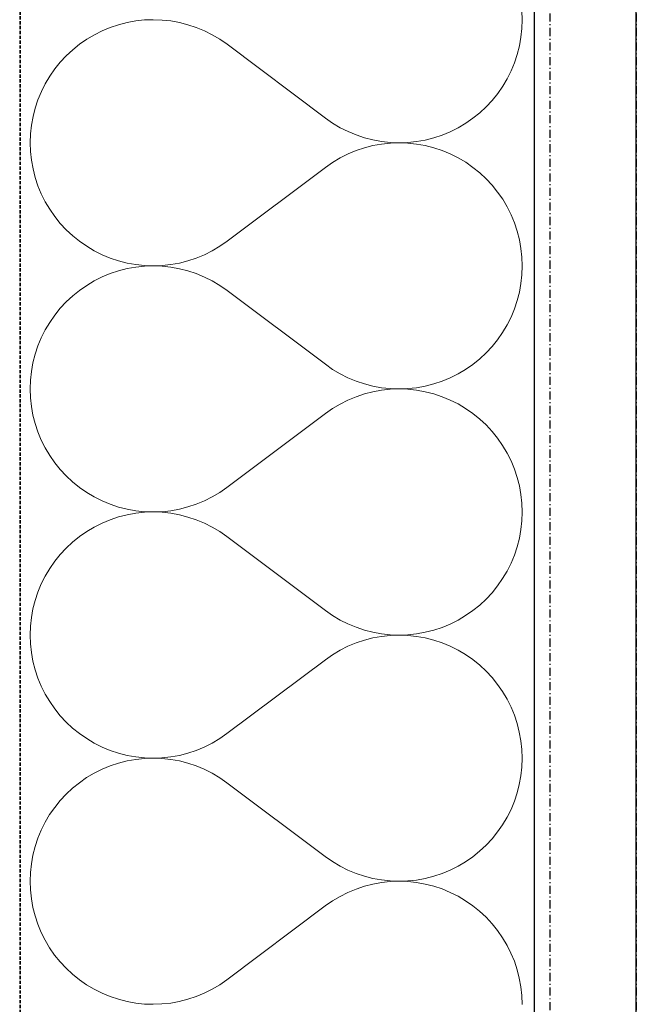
# Model space of a CAD drawing. Header units: millimetres. Extents: x -28761 to 4793, y -4271 to 20239.
# Tile 121 of 256: x -322 to -131, y 3848 to 4152. Entities that reach past the tile are written whole.
import ezdxf

# ---------------------------------------------------------------- set-up
doc = ezdxf.new("R2010")
doc.units = ezdxf.units.MM
doc.header["$MEASUREMENT"] = 0
for name, pattern in [('Wipeout_Contour', [1000, 0, -1000]), ('Čerchovaná M', [4.5, 2.5, -0.85, 0.3, -0.85]), ('čárkovaná 3', [1.5, 1, -0.5])]:
    doc.linetypes.add(name, pattern=pattern)
for name, color, linetype in [('5._POHLED ZÁPADNÍ_1_Konstrukce - nenosné', 7, 'Continuous'), ('5._POHLED ZÁPADNÍ_1_Nové_Konstrukce - nosné', 7, 'Continuous'), ('5._POHLED ZÁPADNÍ_1_Nové_Výplně – Řezové', 7, 'Continuous')]:
    doc.layers.add(name, color=color, linetype=linetype)

# ---------------------------------------------------------------- blocks, each defined once
blk = doc.blocks.new('*X13', base_point=(-30186.65, -6515.26))
at = {"layer": '5._POHLED ZÁPADNÍ_1_Nové_Výplně – Řezové', "color": 21, "linetype": 'Continuous', "lineweight": 20, "true_color": 0xffaaaa}
for p, q in [((-165.92, 4152.4), (-166.02, 4155.12)), ((-290.92, 4150.88), (-293.51, 4150.03)), ((-288.29, 4151.56), (-290.92, 4150.88)), ((-285.61, 4152.04), (-288.29, 4151.56)), ((-282.9, 4152.33), (-285.61, 4152.04)), ((-280.19, 4152.42), (-282.9, 4152.33)), ((-277.47, 4152.32), (-280.19, 4152.42)), ((-274.76, 4152.03), (-277.47, 4152.32)), ((-272.09, 4151.54), (-274.76, 4152.03)), ((-269.45, 4150.87), (-272.09, 4151.54)), ((-266.87, 4150.01), (-269.45, 4150.87)), ((-166.02, 4149.69), (-165.92, 4152.4)), ((-296.02, 4148.99), (-298.45, 4147.77)), ((-293.51, 4150.03), (-296.02, 4148.99)), ((-264.36, 4148.96), (-266.87, 4150.01)), ((-261.93, 4147.74), (-264.36, 4148.96)), ((-166.31, 4146.98), (-166.02, 4149.69)), ((-303.03, 4144.83), (-305.15, 4143.13)), ((-300.79, 4146.38), (-303.03, 4144.83)), ((-298.45, 4147.77), (-300.79, 4146.38)), ((-259.59, 4146.35), (-261.93, 4147.74)), ((-257.35, 4144.8), (-259.59, 4146.35)), ((-226.88, 4121.94), (-257.35, 4144.8)), ((-166.8, 4144.3), (-166.31, 4146.98)), ((-305.15, 4143.13), (-307.14, 4141.27)), ((-167.47, 4141.67), (-166.8, 4144.3)), ((-308.99, 4139.28), (-310.7, 4137.17)), ((-307.14, 4141.27), (-308.99, 4139.28)), ((-169.37, 4136.57), (-168.33, 4139.09)), ((-168.33, 4139.09), (-167.47, 4141.67)), ((-310.7, 4137.17), (-312.26, 4134.93)), ((-170.59, 4134.14), (-169.37, 4136.57)), ((-313.64, 4132.59), (-314.86, 4130.16)), ((-312.26, 4134.93), (-313.64, 4132.59)), ((-171.98, 4131.8), (-170.59, 4134.14)), ((-314.86, 4130.16), (-315.9, 4127.65)), ((-175.24, 4127.45), (-173.53, 4129.57)), ((-173.53, 4129.57), (-171.98, 4131.8)), ((-315.9, 4127.65), (-316.76, 4125.07)), ((-177.09, 4125.46), (-175.24, 4127.45)), ((-316.76, 4125.07), (-317.44, 4122.43)), ((-181.21, 4121.9), (-179.09, 4123.61)), ((-179.09, 4123.61), (-177.09, 4125.46)), ((-317.44, 4122.43), (-317.92, 4119.75)), ((-226.88, 4121.94), (-224.65, 4120.38)), ((-224.65, 4120.38), (-222.31, 4118.99)), ((-183.44, 4120.35), (-181.21, 4121.9)), ((-317.92, 4119.75), (-318.21, 4117.05)), ((-222.31, 4118.99), (-219.88, 4117.77)), ((-219.88, 4117.77), (-217.37, 4116.73)), ((-190.73, 4116.71), (-188.21, 4117.75)), ((-188.21, 4117.75), (-185.78, 4118.96)), ((-185.78, 4118.96), (-183.44, 4120.35)), ((-318.21, 4117.05), (-318.31, 4114.33)), ((-318.31, 4114.33), (-318.21, 4111.61)), ((-217.37, 4116.73), (-214.78, 4115.87)), ((-214.78, 4115.87), (-212.15, 4115.19)), ((-212.15, 4115.19), (-209.47, 4114.71)), ((-209.47, 4114.71), (-206.77, 4114.41)), ((-206.77, 4114.41), (-204.05, 4114.31)), ((-204.05, 4114.31), (-206.77, 4114.22)), ((-204.05, 4114.31), (-201.33, 4114.41)), ((-201.33, 4114.22), (-204.05, 4114.31)), ((-201.33, 4114.41), (-198.63, 4114.7)), ((-198.63, 4114.7), (-195.95, 4115.18)), ((-195.95, 4115.18), (-193.31, 4115.85)), ((-193.31, 4115.85), (-190.73, 4116.71)), ((-318.21, 4111.61), (-317.92, 4108.91)), ((-217.37, 4111.9), (-219.88, 4110.86)), ((-214.79, 4112.76), (-217.37, 4111.9)), ((-212.15, 4113.44), (-214.79, 4112.76)), ((-209.47, 4113.92), (-212.15, 4113.44)), ((-206.77, 4114.22), (-209.47, 4113.92)), ((-198.63, 4113.93), (-201.33, 4114.22)), ((-195.95, 4113.45), (-198.63, 4113.93)), ((-193.31, 4112.78), (-195.95, 4113.45)), ((-190.73, 4111.92), (-193.31, 4112.78)), ((-188.22, 4110.88), (-190.73, 4111.92)), ((-317.92, 4108.91), (-317.44, 4106.23)), ((-224.65, 4108.25), (-226.88, 4106.7)), ((-222.31, 4109.64), (-224.65, 4108.25)), ((-219.88, 4110.86), (-222.31, 4109.64)), ((-185.78, 4109.66), (-188.22, 4110.88)), ((-183.44, 4108.27), (-185.78, 4109.66)), ((-181.21, 4106.72), (-183.44, 4108.27)), ((-317.44, 4106.23), (-316.77, 4103.59)), ((-226.88, 4106.7), (-257.36, 4083.85)), ((-179.09, 4105.01), (-181.21, 4106.72)), ((-316.77, 4103.59), (-315.91, 4101.01)), ((-177.1, 4103.16), (-179.09, 4105.01)), ((-175.24, 4101.17), (-177.1, 4103.16)), ((-315.91, 4101.01), (-314.87, 4098.5)), ((-173.54, 4099.05), (-175.24, 4101.17)), ((-171.98, 4096.82), (-173.54, 4099.05)), ((-314.87, 4098.5), (-313.65, 4096.07)), ((-313.65, 4096.07), (-312.26, 4093.73)), ((-170.6, 4094.48), (-171.98, 4096.82)), ((-312.26, 4093.73), (-310.71, 4091.49)), ((-169.38, 4092.05), (-170.6, 4094.48)), ((-310.71, 4091.49), (-309, 4089.37)), ((-168.34, 4089.53), (-169.38, 4092.05)), ((-309, 4089.37), (-307.15, 4087.38)), ((-307.15, 4087.38), (-305.16, 4085.53)), ((-167.48, 4086.95), (-168.34, 4089.53)), ((-166.8, 4084.31), (-167.48, 4086.95)), ((-305.16, 4085.53), (-303.04, 4083.82)), ((-303.04, 4083.82), (-300.8, 4082.27)), ((-259.6, 4082.29), (-257.36, 4083.85)), ((-166.32, 4081.64), (-166.8, 4084.31)), ((-300.8, 4082.27), (-298.46, 4080.88)), ((-298.46, 4080.88), (-296.03, 4079.67)), ((-264.37, 4079.68), (-261.93, 4080.9)), ((-261.93, 4080.9), (-259.6, 4082.29)), ((-166.03, 4078.93), (-166.32, 4081.64)), ((-296.03, 4079.67), (-293.52, 4078.63)), ((-293.52, 4078.63), (-290.93, 4077.77)), ((-290.93, 4077.77), (-288.3, 4077.1)), ((-272.1, 4077.11), (-269.46, 4077.78)), ((-269.46, 4077.78), (-266.88, 4078.64)), ((-266.88, 4078.64), (-264.37, 4079.68)), ((-165.93, 4076.21), (-166.03, 4078.93)), ((-290.93, 4074.69), (-293.52, 4073.84)), ((-288.3, 4075.36), (-290.93, 4074.69)), ((-288.3, 4077.1), (-285.62, 4076.62)), ((-285.62, 4075.85), (-288.3, 4075.36)), ((-285.62, 4076.62), (-282.91, 4076.33)), ((-282.91, 4076.13), (-285.62, 4075.85)), ((-282.91, 4076.33), (-280.2, 4076.23)), ((-280.2, 4076.23), (-282.91, 4076.13)), ((-280.2, 4076.23), (-277.48, 4076.33)), ((-277.48, 4076.13), (-280.2, 4076.23)), ((-277.48, 4076.33), (-274.77, 4076.62)), ((-274.77, 4075.84), (-277.48, 4076.13)), ((-274.77, 4076.62), (-272.1, 4077.11)), ((-272.1, 4075.35), (-274.77, 4075.84)), ((-269.46, 4074.68), (-272.1, 4075.35)), ((-266.88, 4073.82), (-269.46, 4074.68)), ((-166.03, 4073.49), (-165.93, 4076.21)), ((-296.03, 4072.8), (-298.46, 4071.58)), ((-293.52, 4073.84), (-296.03, 4072.8)), ((-264.37, 4072.77), (-266.88, 4073.82)), ((-261.94, 4071.55), (-264.37, 4072.77)), ((-166.32, 4070.79), (-166.03, 4073.49)), ((-303.04, 4068.64), (-305.16, 4066.94)), ((-300.8, 4070.19), (-303.04, 4068.64)), ((-298.46, 4071.58), (-300.8, 4070.19)), ((-259.6, 4070.16), (-261.94, 4071.55)), ((-257.36, 4068.61), (-259.6, 4070.16)), ((-226.89, 4045.75), (-257.36, 4068.61)), ((-166.81, 4068.11), (-166.32, 4070.79)), ((-305.16, 4066.94), (-307.15, 4065.08)), ((-167.48, 4065.48), (-166.81, 4068.11)), ((-309.01, 4063.09), (-310.71, 4060.98)), ((-307.15, 4065.08), (-309.01, 4063.09)), ((-169.38, 4060.38), (-168.34, 4062.9)), ((-168.34, 4062.9), (-167.48, 4065.48)), ((-310.71, 4060.98), (-312.27, 4058.74)), ((-170.6, 4057.95), (-169.38, 4060.38)), ((-313.65, 4056.4), (-314.87, 4053.97)), ((-312.27, 4058.74), (-313.65, 4056.4)), ((-171.99, 4055.61), (-170.6, 4057.95)), ((-314.87, 4053.97), (-315.92, 4051.46)), ((-175.25, 4051.26), (-173.54, 4053.38)), ((-173.54, 4053.38), (-171.99, 4055.61)), ((-315.92, 4051.46), (-316.78, 4048.88)), ((-177.1, 4049.27), (-175.25, 4051.26)), ((-316.78, 4048.88), (-317.45, 4046.24)), ((-181.22, 4045.71), (-179.1, 4047.42)), ((-179.1, 4047.42), (-177.1, 4049.27)), ((-317.45, 4046.24), (-317.93, 4043.56)), ((-226.89, 4045.75), (-224.66, 4044.19)), ((-224.66, 4044.19), (-222.32, 4042.8)), ((-183.45, 4044.16), (-181.22, 4045.71)), ((-317.93, 4043.56), (-318.22, 4040.86)), ((-222.32, 4042.8), (-219.89, 4041.58)), ((-219.89, 4041.58), (-217.38, 4040.54)), ((-190.74, 4040.52), (-188.23, 4041.56)), ((-188.23, 4041.56), (-185.79, 4042.77)), ((-185.79, 4042.77), (-183.45, 4044.16)), ((-318.22, 4040.86), (-318.32, 4038.14)), ((-318.32, 4038.14), (-318.22, 4035.42)), ((-217.38, 4040.54), (-214.8, 4039.68)), ((-214.8, 4039.68), (-212.16, 4039)), ((-212.16, 4039), (-209.48, 4038.52)), ((-209.48, 4038.52), (-206.78, 4038.22)), ((-206.78, 4038.22), (-204.06, 4038.12)), ((-204.06, 4038.12), (-206.78, 4038.03)), ((-204.06, 4038.12), (-201.34, 4038.22)), ((-201.34, 4038.03), (-204.06, 4038.12)), ((-201.34, 4038.22), (-198.64, 4038.51)), ((-198.64, 4038.51), (-195.96, 4038.99)), ((-195.96, 4038.99), (-193.32, 4039.66)), ((-193.32, 4039.66), (-190.74, 4040.52)), ((-318.22, 4035.42), (-317.93, 4032.72)), ((-217.38, 4035.71), (-219.89, 4034.67)), ((-214.8, 4036.57), (-217.38, 4035.71)), ((-212.16, 4037.25), (-214.8, 4036.57)), ((-209.48, 4037.73), (-212.16, 4037.25)), ((-206.78, 4038.03), (-209.48, 4037.73)), ((-198.64, 4037.74), (-201.34, 4038.03)), ((-195.96, 4037.26), (-198.64, 4037.74)), ((-193.32, 4036.58), (-195.96, 4037.26)), ((-190.74, 4035.73), (-193.32, 4036.58)), ((-188.23, 4034.69), (-190.74, 4035.73)), ((-317.93, 4032.72), (-317.45, 4030.04)), ((-224.66, 4032.06), (-226.89, 4030.51)), ((-222.32, 4033.45), (-224.66, 4032.06)), ((-219.89, 4034.67), (-222.32, 4033.45)), ((-185.79, 4033.47), (-188.23, 4034.69)), ((-183.45, 4032.08), (-185.79, 4033.47)), ((-181.22, 4030.53), (-183.45, 4032.08)), ((-317.45, 4030.04), (-316.78, 4027.4)), ((-226.89, 4030.51), (-257.37, 4007.66)), ((-179.1, 4028.82), (-181.22, 4030.53)), ((-316.78, 4027.4), (-315.92, 4024.82)), ((-177.11, 4026.97), (-179.1, 4028.82)), ((-175.25, 4024.98), (-177.11, 4026.97)), ((-315.92, 4024.82), (-314.88, 4022.31)), ((-173.55, 4022.86), (-175.25, 4024.98)), ((-171.99, 4020.63), (-173.55, 4022.86)), ((-314.88, 4022.31), (-313.66, 4019.88)), ((-313.66, 4019.88), (-312.27, 4017.54)), ((-170.61, 4018.29), (-171.99, 4020.63)), ((-312.27, 4017.54), (-310.72, 4015.3)), ((-169.39, 4015.86), (-170.61, 4018.29)), ((-310.72, 4015.3), (-309.01, 4013.18)), ((-168.35, 4013.34), (-169.39, 4015.86)), ((-309.01, 4013.18), (-307.16, 4011.19)), ((-307.16, 4011.19), (-305.17, 4009.34)), ((-167.49, 4010.76), (-168.35, 4013.34)), ((-166.82, 4008.12), (-167.49, 4010.76)), ((-305.17, 4009.34), (-303.05, 4007.63)), ((-303.05, 4007.63), (-300.81, 4006.08)), ((-259.61, 4006.1), (-257.37, 4007.66)), ((-166.33, 4005.45), (-166.82, 4008.12)), ((-300.81, 4006.08), (-298.47, 4004.69)), ((-298.47, 4004.69), (-296.04, 4003.48)), ((-264.38, 4003.49), (-261.95, 4004.71)), ((-261.95, 4004.71), (-259.61, 4006.1)), ((-166.04, 4002.74), (-166.33, 4005.45)), ((-296.04, 4003.48), (-293.53, 4002.44)), ((-293.53, 4002.44), (-290.94, 4001.58)), ((-290.94, 4001.58), (-288.31, 4000.91)), ((-272.11, 4000.91), (-269.47, 4001.59)), ((-269.47, 4001.59), (-266.89, 4002.45)), ((-266.89, 4002.45), (-264.38, 4003.49)), ((-165.95, 4000.02), (-166.04, 4002.74)), ((-290.94, 3998.5), (-293.53, 3997.65)), ((-288.31, 3999.17), (-290.94, 3998.5)), ((-288.31, 4000.91), (-285.63, 4000.42)), ((-285.63, 3999.66), (-288.31, 3999.17)), ((-285.63, 4000.42), (-282.93, 4000.13)), ((-282.93, 3999.94), (-285.63, 3999.66)), ((-282.93, 4000.13), (-280.21, 4000.04)), ((-280.21, 4000.04), (-282.93, 3999.94)), ((-280.21, 4000.04), (-277.49, 4000.14)), ((-277.49, 3999.94), (-280.21, 4000.04)), ((-277.49, 4000.14), (-274.78, 4000.43)), ((-274.78, 3999.65), (-277.49, 3999.94)), ((-274.78, 4000.43), (-272.11, 4000.91)), ((-272.11, 3999.16), (-274.78, 3999.65)), ((-269.47, 3998.49), (-272.11, 3999.16)), ((-266.89, 3997.62), (-269.47, 3998.49)), ((-166.04, 3997.3), (-165.95, 4000.02)), ((-296.04, 3996.61), (-298.47, 3995.39)), ((-293.53, 3997.65), (-296.04, 3996.61)), ((-264.38, 3996.58), (-266.89, 3997.62)), ((-261.95, 3995.36), (-264.38, 3996.58)), ((-166.33, 3994.6), (-166.04, 3997.3)), ((-303.05, 3992.45), (-305.17, 3990.75)), ((-300.81, 3994), (-303.05, 3992.45)), ((-298.47, 3995.39), (-300.81, 3994)), ((-259.61, 3993.97), (-261.95, 3995.36)), ((-257.38, 3992.42), (-259.61, 3993.97)), ((-226.9, 3969.56), (-257.38, 3992.42)), ((-166.82, 3991.92), (-166.33, 3994.6)), ((-305.17, 3990.75), (-307.16, 3988.89)), ((-167.49, 3989.29), (-166.82, 3991.92)), ((-309.02, 3986.9), (-310.72, 3984.79)), ((-307.16, 3988.89), (-309.02, 3986.9)), ((-169.39, 3984.19), (-168.35, 3986.71)), ((-168.35, 3986.71), (-167.49, 3989.29)), ((-310.72, 3984.79), (-312.28, 3982.55)), ((-170.61, 3981.76), (-169.39, 3984.19)), ((-313.67, 3980.21), (-314.88, 3977.78)), ((-312.28, 3982.55), (-313.67, 3980.21)), ((-172, 3979.42), (-170.61, 3981.76)), ((-314.88, 3977.78), (-315.93, 3975.27)), ((-175.26, 3975.07), (-173.55, 3977.19)), ((-173.55, 3977.19), (-172, 3979.42)), ((-315.93, 3975.27), (-316.79, 3972.69)), ((-177.12, 3973.08), (-175.26, 3975.07)), ((-316.79, 3972.69), (-317.46, 3970.05)), ((-181.23, 3969.52), (-179.11, 3971.23)), ((-179.11, 3971.23), (-177.12, 3973.08)), ((-317.46, 3970.05), (-317.94, 3967.37)), ((-226.9, 3969.56), (-224.67, 3968)), ((-224.67, 3968), (-222.33, 3966.61)), ((-183.46, 3967.97), (-181.23, 3969.52)), ((-317.94, 3967.37), (-318.23, 3964.67)), ((-222.33, 3966.61), (-219.9, 3965.39)), ((-219.9, 3965.39), (-217.39, 3964.35)), ((-190.75, 3964.33), (-188.24, 3965.37)), ((-188.24, 3965.37), (-185.8, 3966.58)), ((-185.8, 3966.58), (-183.46, 3967.97)), ((-318.23, 3964.67), (-318.33, 3961.95)), ((-318.33, 3961.95), (-318.23, 3959.23)), ((-217.39, 3964.35), (-214.81, 3963.49)), ((-214.81, 3963.49), (-212.17, 3962.81)), ((-212.17, 3962.81), (-209.49, 3962.33)), ((-209.49, 3962.33), (-206.79, 3962.03)), ((-206.79, 3962.03), (-204.07, 3961.93)), ((-204.07, 3961.93), (-206.79, 3961.83)), ((-204.07, 3961.93), (-201.35, 3962.03)), ((-201.35, 3961.84), (-204.07, 3961.93)), ((-201.35, 3962.03), (-198.65, 3962.32)), ((-198.65, 3962.32), (-195.97, 3962.8)), ((-195.97, 3962.8), (-193.33, 3963.47)), ((-193.33, 3963.47), (-190.75, 3964.33)), ((-318.23, 3959.23), (-317.94, 3956.53)), ((-217.39, 3959.52), (-219.9, 3958.48)), ((-214.81, 3960.38), (-217.39, 3959.52)), ((-212.17, 3961.06), (-214.81, 3960.38)), ((-209.49, 3961.54), (-212.17, 3961.06)), ((-206.79, 3961.83), (-209.49, 3961.54)), ((-198.65, 3961.55), (-201.35, 3961.84)), ((-195.97, 3961.07), (-198.65, 3961.55)), ((-193.33, 3960.39), (-195.97, 3961.07)), ((-190.75, 3959.54), (-193.33, 3960.39)), ((-188.24, 3958.5), (-190.75, 3959.54)), ((-317.94, 3956.53), (-317.46, 3953.85)), ((-224.67, 3955.87), (-226.9, 3954.32)), ((-222.33, 3957.26), (-224.67, 3955.87)), ((-219.9, 3958.48), (-222.33, 3957.26)), ((-185.8, 3957.28), (-188.24, 3958.5)), ((-183.46, 3955.89), (-185.8, 3957.28)), ((-181.23, 3954.34), (-183.46, 3955.89)), ((-317.46, 3953.85), (-316.79, 3951.21)), ((-226.9, 3954.32), (-257.38, 3931.46)), ((-179.11, 3952.63), (-181.23, 3954.34)), ((-316.79, 3951.21), (-315.93, 3948.63)), ((-177.12, 3950.78), (-179.11, 3952.63)), ((-175.26, 3948.79), (-177.12, 3950.78)), ((-315.93, 3948.63), (-314.89, 3946.12)), ((-173.56, 3946.67), (-175.26, 3948.79)), ((-172.01, 3944.44), (-173.56, 3946.67)), ((-314.89, 3946.12), (-313.67, 3943.68)), ((-313.67, 3943.68), (-312.28, 3941.35)), ((-170.62, 3942.1), (-172.01, 3944.44)), ((-312.28, 3941.35), (-310.73, 3939.11)), ((-169.4, 3939.66), (-170.62, 3942.1)), ((-310.73, 3939.11), (-309.02, 3936.99)), ((-168.36, 3937.15), (-169.4, 3939.66)), ((-309.02, 3936.99), (-307.17, 3935)), ((-307.17, 3935), (-305.18, 3933.15)), ((-167.5, 3934.57), (-168.36, 3937.15)), ((-166.83, 3931.93), (-167.5, 3934.57)), ((-305.18, 3933.15), (-303.06, 3931.44)), ((-303.06, 3931.44), (-300.82, 3929.89)), ((-259.62, 3929.91), (-257.38, 3931.46)), ((-166.34, 3929.26), (-166.83, 3931.93)), ((-300.82, 3929.89), (-298.48, 3928.5)), ((-298.48, 3928.5), (-296.05, 3927.29)), ((-264.39, 3927.3), (-261.96, 3928.52)), ((-261.96, 3928.52), (-259.62, 3929.91)), ((-166.05, 3926.55), (-166.34, 3929.26)), ((-296.05, 3927.29), (-293.54, 3926.25)), ((-293.54, 3926.25), (-290.96, 3925.39)), ((-290.96, 3925.39), (-288.32, 3924.72)), ((-272.12, 3924.72), (-269.48, 3925.4)), ((-269.48, 3925.4), (-266.9, 3926.26)), ((-266.9, 3926.26), (-264.39, 3927.3)), ((-165.96, 3923.83), (-166.05, 3926.55)), ((-290.96, 3922.31), (-293.54, 3921.46)), ((-288.32, 3922.98), (-290.96, 3922.31)), ((-288.32, 3924.72), (-285.64, 3924.23)), ((-285.64, 3923.46), (-288.32, 3922.98)), ((-285.64, 3924.23), (-282.94, 3923.94)), ((-282.94, 3923.75), (-285.64, 3923.46)), ((-282.94, 3923.94), (-280.22, 3923.85)), ((-280.22, 3923.85), (-282.94, 3923.75)), ((-280.22, 3923.85), (-277.5, 3923.95)), ((-277.5, 3923.75), (-280.22, 3923.85)), ((-277.5, 3923.95), (-274.79, 3924.24)), ((-274.79, 3923.46), (-277.5, 3923.75)), ((-274.79, 3924.24), (-272.12, 3924.72)), ((-272.12, 3922.97), (-274.79, 3923.46)), ((-269.48, 3922.3), (-272.12, 3922.97)), ((-266.9, 3921.43), (-269.48, 3922.3)), ((-166.05, 3921.11), (-165.96, 3923.83)), ((-296.05, 3920.42), (-298.48, 3919.2)), ((-293.54, 3921.46), (-296.05, 3920.42)), ((-264.39, 3920.39), (-266.9, 3921.43)), ((-261.96, 3919.17), (-264.39, 3920.39)), ((-166.34, 3918.41), (-166.05, 3921.11)), ((-303.06, 3916.26), (-305.18, 3914.56)), ((-300.83, 3917.81), (-303.06, 3916.26)), ((-298.48, 3919.2), (-300.83, 3917.81)), ((-259.62, 3917.78), (-261.96, 3919.17)), ((-257.39, 3916.23), (-259.62, 3917.78)), ((-226.91, 3893.37), (-257.39, 3916.23)), ((-166.83, 3915.73), (-166.34, 3918.41)), ((-305.18, 3914.56), (-307.17, 3912.7)), ((-167.5, 3913.1), (-166.83, 3915.73)), ((-309.03, 3910.71), (-310.73, 3908.6)), ((-307.17, 3912.7), (-309.03, 3910.71)), ((-169.4, 3908), (-168.36, 3910.51)), ((-168.36, 3910.51), (-167.5, 3913.1)), ((-310.73, 3908.6), (-312.29, 3906.36)), ((-170.62, 3905.57), (-169.4, 3908)), ((-313.68, 3904.02), (-314.89, 3901.59)), ((-312.29, 3906.36), (-313.68, 3904.02)), ((-172.01, 3903.23), (-170.62, 3905.57)), ((-314.89, 3901.59), (-315.94, 3899.08)), ((-175.27, 3898.88), (-173.56, 3901)), ((-173.56, 3901), (-172.01, 3903.23)), ((-315.94, 3899.08), (-316.8, 3896.5)), ((-177.13, 3896.89), (-175.27, 3898.88)), ((-316.8, 3896.5), (-317.47, 3893.86)), ((-181.24, 3893.33), (-179.12, 3895.04)), ((-179.12, 3895.04), (-177.13, 3896.89)), ((-317.47, 3893.86), (-317.95, 3891.18)), ((-226.91, 3893.37), (-224.68, 3891.81)), ((-224.68, 3891.81), (-222.34, 3890.42)), ((-183.47, 3891.78), (-181.24, 3893.33)), ((-317.95, 3891.18), (-318.24, 3888.48)), ((-222.34, 3890.42), (-219.91, 3889.2)), ((-219.91, 3889.2), (-217.4, 3888.16)), ((-190.76, 3888.14), (-188.25, 3889.18)), ((-188.25, 3889.18), (-185.81, 3890.39)), ((-185.81, 3890.39), (-183.47, 3891.78)), ((-318.24, 3888.48), (-318.34, 3885.76)), ((-318.34, 3885.76), (-318.25, 3883.04)), ((-217.4, 3888.16), (-214.82, 3887.3)), ((-214.82, 3887.3), (-212.18, 3886.62)), ((-212.18, 3886.62), (-209.5, 3886.14)), ((-209.5, 3886.14), (-206.8, 3885.84)), ((-206.8, 3885.84), (-204.08, 3885.74)), ((-204.08, 3885.74), (-206.8, 3885.64)), ((-204.08, 3885.74), (-201.36, 3885.84)), ((-201.36, 3885.65), (-204.08, 3885.74)), ((-201.36, 3885.84), (-198.66, 3886.13)), ((-198.66, 3886.13), (-195.98, 3886.61)), ((-195.98, 3886.61), (-193.34, 3887.28)), ((-193.34, 3887.28), (-190.76, 3888.14)), ((-318.25, 3883.04), (-317.95, 3880.34)), ((-217.4, 3883.33), (-219.91, 3882.29)), ((-214.82, 3884.19), (-217.4, 3883.33)), ((-212.18, 3884.87), (-214.82, 3884.19)), ((-209.5, 3885.35), (-212.18, 3884.87)), ((-206.8, 3885.64), (-209.5, 3885.35)), ((-198.66, 3885.36), (-201.36, 3885.65)), ((-195.98, 3884.88), (-198.66, 3885.36)), ((-193.34, 3884.2), (-195.98, 3884.88)), ((-190.76, 3883.35), (-193.34, 3884.2)), ((-188.25, 3882.31), (-190.76, 3883.35)), ((-317.95, 3880.34), (-317.47, 3877.66)), ((-224.68, 3879.68), (-226.91, 3878.13)), ((-222.34, 3881.07), (-224.68, 3879.68)), ((-219.91, 3882.29), (-222.34, 3881.07)), ((-185.81, 3881.09), (-188.25, 3882.31)), ((-183.47, 3879.7), (-185.81, 3881.09)), ((-181.24, 3878.15), (-183.47, 3879.7)), ((-317.47, 3877.66), (-316.8, 3875.02)), ((-226.91, 3878.13), (-257.39, 3855.27)), ((-179.12, 3876.44), (-181.24, 3878.15)), ((-316.8, 3875.02), (-315.94, 3872.44)), ((-177.13, 3874.59), (-179.12, 3876.44)), ((-175.28, 3872.6), (-177.13, 3874.59)), ((-315.94, 3872.44), (-314.9, 3869.93)), ((-173.57, 3870.48), (-175.28, 3872.6)), ((-172.02, 3868.25), (-173.57, 3870.48)), ((-314.9, 3869.93), (-313.68, 3867.49)), ((-313.68, 3867.49), (-312.29, 3865.15)), ((-170.63, 3865.91), (-172.02, 3868.25)), ((-312.29, 3865.15), (-310.74, 3862.92)), ((-169.41, 3863.47), (-170.63, 3865.91)), ((-310.74, 3862.92), (-309.03, 3860.8)), ((-168.37, 3860.96), (-169.41, 3863.47)), ((-309.03, 3860.8), (-307.18, 3858.81)), ((-307.18, 3858.81), (-305.19, 3856.96)), ((-167.51, 3858.38), (-168.37, 3860.96)), ((-166.84, 3855.74), (-167.51, 3858.38)), ((-305.19, 3856.96), (-303.07, 3855.25)), ((-303.07, 3855.25), (-300.83, 3853.7)), ((-259.63, 3853.72), (-257.39, 3855.27)), ((-166.35, 3853.07), (-166.84, 3855.74)), ((-300.83, 3853.7), (-298.49, 3852.31)), ((-298.49, 3852.31), (-296.06, 3851.1)), ((-264.4, 3851.11), (-261.97, 3852.33)), ((-261.97, 3852.33), (-259.63, 3853.72)), ((-166.06, 3850.36), (-166.35, 3853.07)), ((-296.06, 3851.1), (-293.55, 3850.06)), ((-293.55, 3850.06), (-290.97, 3849.2)), ((-290.97, 3849.2), (-288.33, 3848.53)), ((-272.13, 3848.53), (-269.49, 3849.21)), ((-269.49, 3849.21), (-266.91, 3850.07)), ((-266.91, 3850.07), (-264.4, 3851.11)), ((-165.97, 3847.64), (-166.06, 3850.36)), ((-288.33, 3848.53), (-285.65, 3848.04)), ((-285.65, 3848.04), (-282.95, 3847.75)), ((-282.95, 3847.75), (-280.23, 3847.66)), ((-280.23, 3847.66), (-277.51, 3847.76)), ((-277.51, 3847.76), (-274.8, 3848.05)), ((-274.8, 3848.05), (-272.13, 3848.53))]:
    blk.add_line(p, q, dxfattribs=at)

msp = doc.modelspace()

# ---------------------------------------------------------------- linework, layer by layer
at = {"layer": '5._POHLED ZÁPADNÍ_1_Nové_Konstrukce - nosné', "color": 1, "linetype": 'Čerchovaná M', "lineweight": 25}
for p, q in [((-130.77, 18117.85), (-130.77, 194.27)), ((-130.68, 18117.85), (-130.68, 194.27))]:
    msp.add_line(p, q, dxfattribs=at)
at = {"layer": '5._POHLED ZÁPADNÍ_1_Nové_Konstrukce - nosné', "color": 1, "linetype": 'Čerchovaná M', "lineweight": 25, "flags": 128}
for points in [[(-157.33, 18117.85), (-157.33, 194.27)], [(-130.59, 194.27), (-130.59, 18117.85)]]:
    msp.add_lwpolyline(points, dxfattribs=at)

# ---------------------------------------------------------------- wipeouts: each hides what was drawn before it
at = {"color": 254, "linetype": 'Wipeout_Contour', "lineweight": 0, "ltscale": 25052.949126}
msp.add_wipeout([(-321.98, 5105.17), (-322.24, 3226.7), (-312.24, 3226.7), (-162.24, 3226.68), (-161.98, 5105.14), (-311.98, 5105.16)], dxfattribs=at).dxf.layer = '5._POHLED ZÁPADNÍ_1_Nové_Výplně – Řezové'

# ---------------------------------------------------------------- next in the draw order: linework, layer by layer
at = {"layer": '5._POHLED ZÁPADNÍ_1_Konstrukce - nenosné', "color": 7, "linetype": 'čárkovaná 3', "lineweight": 35}
msp.add_line((-321.45, 349.97), (-321.45, 17970.06), dxfattribs=at)
at = {"layer": '5._POHLED ZÁPADNÍ_1_Nové_Konstrukce - nosné', "color": 1, "linetype": 'Continuous', "lineweight": 25, "flags": 128}
msp.add_lwpolyline([(-162.24, 3226.68), (-161.98, 5105.14)], dxfattribs=at)

# ---------------------------------------------------------------- next in the draw order: block references
at = {"layer": '5._POHLED ZÁPADNÍ_1_Konstrukce - nenosné', "color": 9, "linetype": 'Continuous', "lineweight": 13}
msp.add_blockref('*X13', (-30186.65, -6515.26), dxfattribs=at)

doc.saveas('drawing.dxf')
